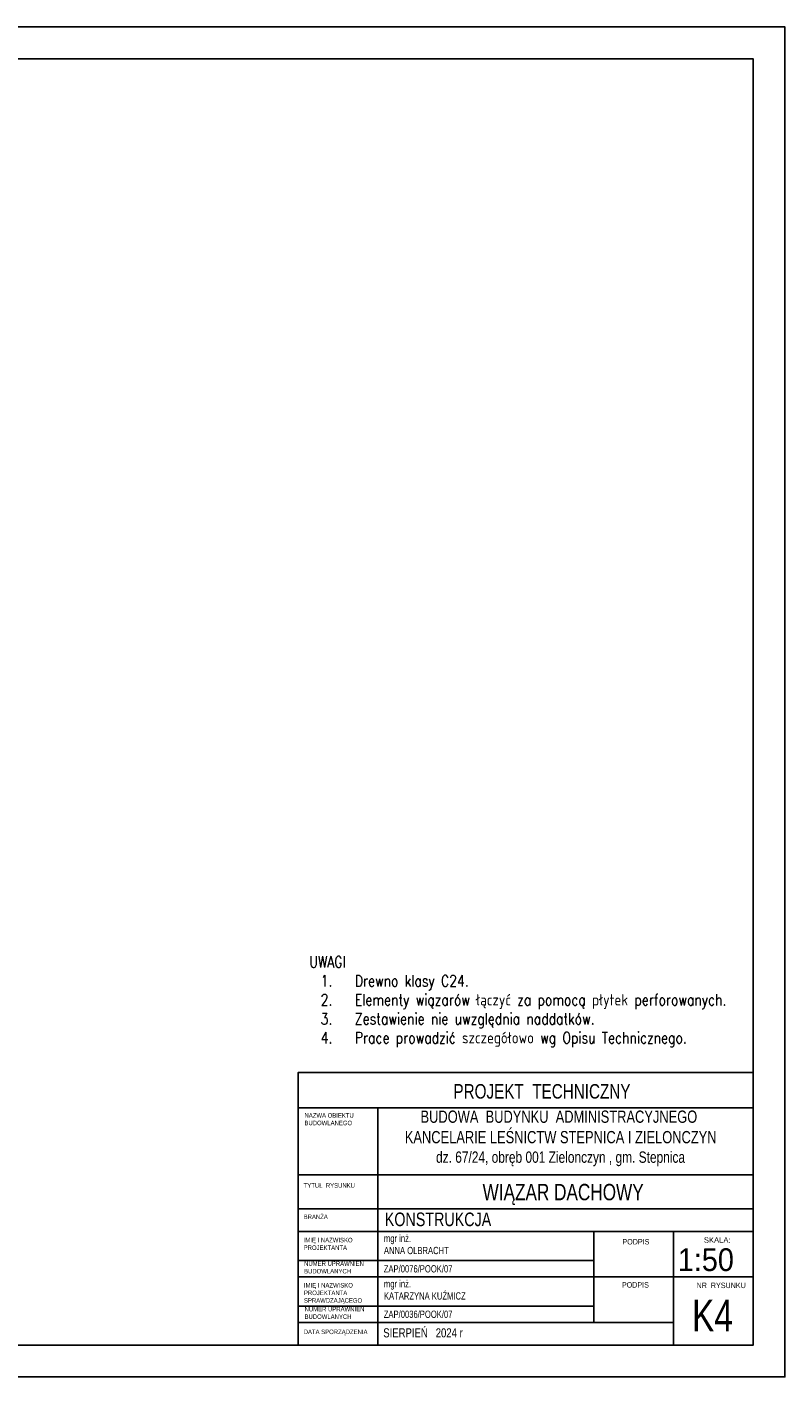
# Model space of a CAD drawing. Header units: inches. Extents: x 58893 to 70341, y -37691 to -31625.
# Tile 19 of 34: x 64707 to 65540, y -36763 to -35278. Entities that reach past the tile are written whole.
import ezdxf
from ezdxf.enums import TextEntityAlignment as Align

# ---------------------------------------------------------------- set-up
doc = ezdxf.new("R2010")
doc.units = ezdxf.units.IN
doc.header["$MEASUREMENT"] = 0
doc.layers.add('_tabelka', color=4, linetype='Continuous')
doc.layers.add('Opisy', color=4, linetype='Continuous', lineweight=20)
doc.styles.add('1-500', font='arial.ttf', dxfattribs={"width": 0.75, "height": 1.25})
doc.styles.add('1. Simplex', font='simplex.shx', dxfattribs={"width": 0.8})
doc.styles.add('Arial narrow', font='arial.ttf', dxfattribs={"width": 0.75})
doc.styles.add('STYL-1', font='arial.ttf', dxfattribs={"width": 0.75})

msp = doc.modelspace()

# ---------------------------------------------------------------- linework, layer by layer
at = {"layer": '_tabelka', "linetype": 'Continuous'}
for p, q in [((65505, -36428.097), (65005, -36428.097)), ((65505, -36467.16), (65005, -36467.16)), ((65092.5, -36467.16), (65092.5, -36728.097)), ((65505, -36540.597), (65005, -36540.597)), ((65505, -36540.597), (65005, -36540.597)), ((65505, -36578.097), (65005, -36578.097)), ((65505, -36603.097), (65005, -36603.097)), ((65330, -36703.097), (65330, -36603.097)), ((65417.5, -36728.097), (65417.5, -36603.097)), ((65330, -36635.097), (65005, -36635.097)), ((65417.5, -36653.097), (65005, -36653.097)), ((65417.5, -36653.097), (65505, -36653.097)), ((65330, -36685.097), (65005, -36685.097)), ((65417.5, -36703.097), (65005, -36703.097))]:
    msp.add_line(p, q, dxfattribs=at)
at = {"layer": '_tabelka', "linetype": 'Continuous', "ltscale": 10}
for points in [[(63440, -36763.097), (65540, -36763.097), (65540, -35278.097), (63440, -35278.097)], [(63540, -36728.097), (65505, -36728.097), (65505, -35313.097), (63540, -35313.097)]]:
    msp.add_lwpolyline(points, close=True, dxfattribs=at)
at = {"layer": '_tabelka', "linetype": 'Continuous'}
msp.add_lwpolyline([(65005, -36728.097), (65505, -36728.097), (65505, -36428.097), (65005, -36428.097)], close=True, dxfattribs=at)

# ---------------------------------------------------------------- texts
at = {"layer": '_tabelka', "linetype": 'Continuous', "style": 'Arial narrow'}
msp.add_text('SKALA:', height=6, dxfattribs=at).set_placement((65450.86, -36609.432), align=Align.TOP_LEFT)
at = {"layer": '_tabelka', "linetype": 'Continuous', "style": 'Arial narrow', "width": 0.908571}
msp.add_text('1:50', height=25, dxfattribs=at).set_placement((65422.124, -36621.533), align=Align.TOP_LEFT)
at = {"layer": '_tabelka', "linetype": 'Continuous'}
for s, insert, char_height, width, attachment_point, style in [('PROJEKT  TECHNICZNY', (65272.906, -36440.885), 16, 627.98218, 2, 'Arial narrow'), ('{\\H0.75x;BUDOWA  BUDYNKU  ADMINISTRACYJNEGO\\P KANCELARIE LEŚNICTW STEPNICA I ZIELONCZYN\\P\\H0.9259x; dz. 67/24, obręb 001 Zielonczyn , gm. Stepnica}', (65291.509, -36469.994), 18, 597.29156, 2, '1-500'), ('NAZWA OBIEKTU\\PBUDOWLANEGO', (65011.925, -36472.835), 5, 277.17637, 1, 'Arial narrow'), ('TYTUŁ  RYSUNKU', (65011.019, -36549.866), 5, 277.17637, 1, 'Arial narrow'), ('WIĄZAR DACHOWY', (65296.177, -36550.683), 18, 589.37616, 2, 'STYL-1'), ('BRANŻA', (65011.019, -36584.373), 5, 277.17637, 1, 'Arial narrow'), ('\\pxql;KONSTRUKCJA ', (65414.154, -36582.171), 15, 627.98218, 2, 'Arial narrow'), ('mgr inż.\\PANNA OLBRACHT', (65099.213, -36606.62), 8, 277.17637, 1, 'Arial narrow'), ('IMIĘ I NAZWISKO \\PPROJEKTANTA', (65011.019, -36609.98), 5, 277.17637, 1, 'Arial narrow'), ('PODPIS ', (65361.352, -36611.317), 6, 277.17637, 1, 'Arial narrow'), ('NUMER UPRAWNIEŃ \\PBUDOWLANYCH', (65011.464, -36635.843), 5, 277.17637, 1, 'Arial narrow'), ('IMIĘ I NAZWISKO \\PPROJEKTANTA\\PSPRAWDZAJĄCEGO', (65011.303, -36659.709), 5, 277.17637, 1, 'Arial narrow'), ('mgr inż.\\PKATARZYNA KUŹMICZ', (65099.213, -36656.62), 8, 277.17637, 1, 'Arial narrow'), ('PODPIS  ', (65360.784, -36658.77), 6, 277.17637, 1, 'Arial narrow'), ('NR  RYSUNKU', (65442.846, -36659.308), 6, 72.14614, 1, 'Arial narrow'), ('K4', (65437.87, -36678.032), 35, 65.0967, 1, 'Arial narrow'), ('NUMER UPRAWNIEŃ \\PBUDOWLANYCH', (65011.984, -36685.861), 5, 277.17637, 1, 'Arial narrow'), ('SIERPIEŃ   2024 r', (65098.503, -36709.525), 10, 277.17637, 1, 'Arial narrow'), ('DATA SPORZĄDZENIA', (65011.019, -36710.921), 5, 277.17637, 1, 'Arial narrow')]:
    msp.add_mtext(s, dxfattribs=dict(at, insert=insert, char_height=char_height, width=width, attachment_point=attachment_point, style=style))
at = {"layer": '_tabelka', "char_height": 8, "width": 277.17637, "attachment_point": 5, "style": 'Arial narrow'}
for s, insert in [('ZAP/0076/POOK/07', (65136.781, -36644.146)), ('ZAP/0036/POOK/07', (65136.781, -36694.146))]:
    msp.add_mtext(s, dxfattribs=dict(at, insert=insert))
at = {"layer": 'Opisy', "color": 7, "insert": (65017.208, -36400.288), "char_height": 12.5, "width": 476.5484, "attachment_point": 7, "style": '1. Simplex'}
msp.add_mtext('\\pxt4.6666;UWAGI\\P\\pi-3,l4,t4;1.^IDrewno klasy C24.\\P2.^IElementy wiązarów łączyć za pomocą płytek perforowanych.\\P{\\C0;3.^IZestawienie nie uwzględnia naddatków.\\P}4.^IPrace prowadzić szczegółowo wg Opisu Technicznego.', dxfattribs=at)

doc.saveas('drawing.dxf')
